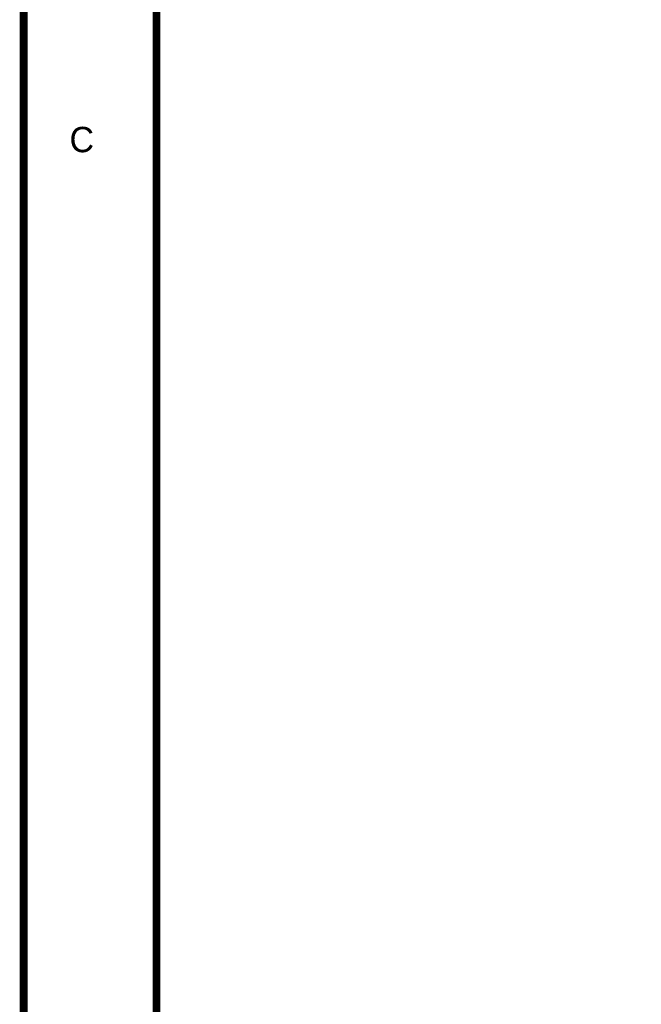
# Model space of a CAD drawing. Header units: inches. Extents: x 0 to 17, y 0 to 11.
# Tile 2 of 114: x 0 to 0.9, y 2.8 to 4.3. Entities that reach past the tile are written whole.
import ezdxf

# ---------------------------------------------------------------- set-up
doc = ezdxf.new("R2010")
doc.units = ezdxf.units.IN
doc.header["$MEASUREMENT"] = 0
doc.layers.add('Sheet', color=255, linetype='Continuous')

msp = doc.modelspace()

# ---------------------------------------------------------------- linework, layer by layer
at = {"layer": 'Sheet'}
for points in [[(0.0008, 11, 0.0118, 0.0118, 0), (17, 11, 0.0118, 0.0118, 0), (17, 0, 0.0118, 0.0118, 0), (0.0008, 0, 0.0118, 0.0118, 0), (0.0008, 11, 0.0118, 0.0118, 0)], [(0.0008, 11, 0.0039, 0.0039, 0), (0.0008, 0, 0.0039, 0.0039, 0), (17, 0, 0.0039, 0.0039, 0), (17, 11, 0.0039, 0.0039, 0), (0.0008, 11, 0.0039, 0.0039, 0), (0.0008, 11, 0.0039, 0.0039, 0)], [(0.2006, 10.7994, 0.0118, 0.0118, 0), (16.8002, 10.7994, 0.0118, 0.0118, 0), (16.8002, 0.1998, 0.0118, 0.0118, 0), (0.2006, 0.1998, 0.0118, 0.0118, 0), (0.2006, 10.7994, 0.0118, 0.0118, 0)], [(0.2006, 10.7994, 0.0039, 0.0039, 0), (0.2006, 0.1998, 0.0039, 0.0039, 0), (16.8002, 0.1998, 0.0039, 0.0039, 0), (16.8002, 10.7994, 0.0039, 0.0039, 0), (0.2006, 10.7994, 0.0039, 0.0039, 0), (0.2006, 10.7994, 0.0039, 0.0039, 0)]]:
    msp.add_lwpolyline(points, format="xyseb", close=True, dxfattribs=at)

# ---------------------------------------------------------------- texts
msp.add_text('C', height=0.0381, dxfattribs=at).set_placement((0.0698, 4.0917))

doc.saveas('drawing.dxf')
